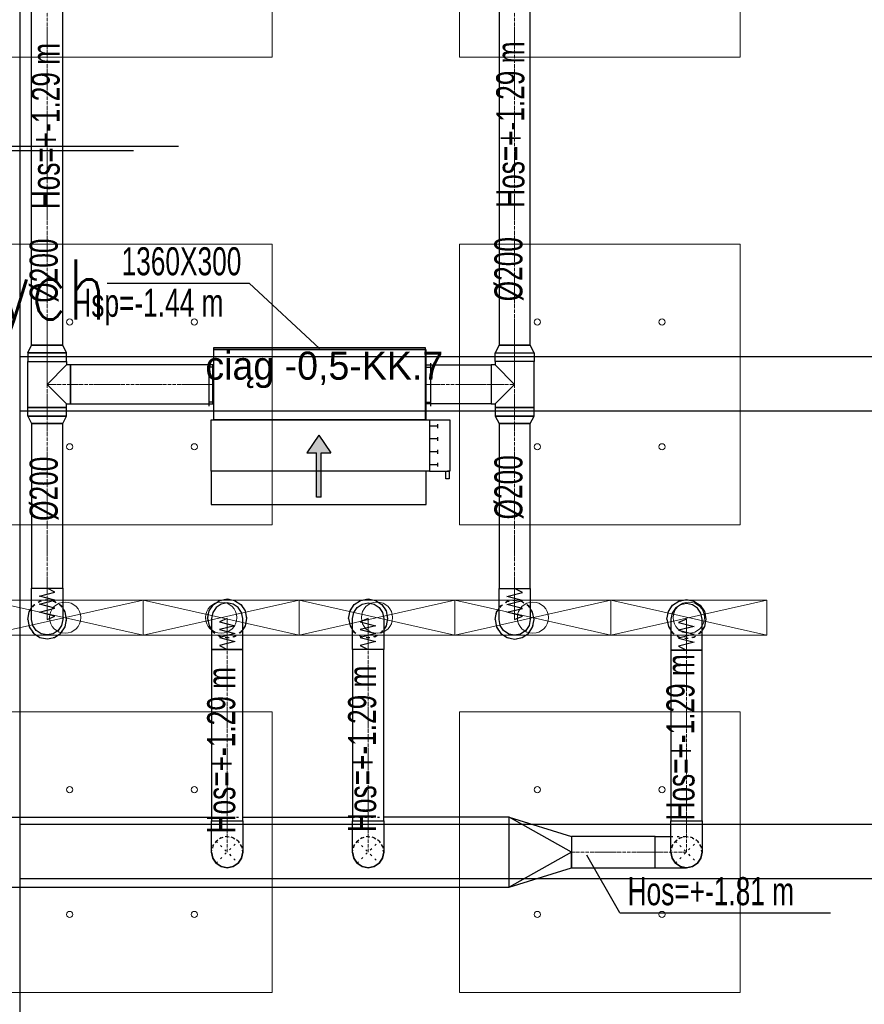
# Model space of a CAD drawing. Header units: centimetres. Extents: x -228435 to 46820, y -89367 to 152985.
# Tile 42 of 252: x -45760 to -40343, y 17524 to 23840. Entities that reach past the tile are written whole.
import ezdxf
from ezdxf.enums import TextEntityAlignment as Align

# ---------------------------------------------------------------- set-up
doc = ezdxf.new("R2010")
doc.units = ezdxf.units.CM
doc.header["$LTSCALE"] = 50
for name, pattern in [('Balustrady$0$DASHED', [0.75, 0.5, -0.25]), ('CADVENT_CENTERLINE', [9.9, 7.4, -1, 0.5, -1]), ('CADVENT_HIDDEN', [0.8, 0.25, -0.55]), ('Kondygnacja  -0_5$0$HIDDEN', [9.525, 6.35, -3.175]), ('Kondygnacja  -0_5$0$HIDDEN2', [4.7625, 3.175, -1.5875]), ('Osie rzutów$0$DASHDOT2', [12.7, 6.35, -3.175, 0, -3.175])]:
    doc.linetypes.add(name, pattern=pattern)
doc.layers.get('0').update_dxf_attribs({"color": 8})
for name, color, linetype in [('01-103-Went PP_poziom-0_5$0$L_Nawiew', 3, 'Continuous'), ('bgde-nawiewDETAILS', 1, 'Continuous'), ('bgde-nawiewEXP', 1, 'Continuous'), ('bgde-nawiewHIDDEN', 1, 'Continuous'), ('bgde-tekst', 7, 'Continuous'), ('bgde-wywiewSOL', 5, 'Continuous'), ('Kondygnacja  -0_5$0$ARCH_KONSTR_POWYŻEJ RZUTU', 8, 'Kondygnacja  -0_5$0$HIDDEN'), ('Kondygnacja  -0_5$0$ARCH_KONSTR_POWYŻEJ RZUTU_IST', 8, 'Kondygnacja  -0_5$0$HIDDEN2'), ('Osie rzutów$0$ARCH_INFO_OSIE_IST', 8, 'Osie rzutów$0$DASHDOT2'), ('Osie rzutów$0$ARCH_INFO_OSIE_OPISY_IST', 8, 'Continuous')]:
    doc.layers.add(name, color=color, linetype=linetype)
for name, color, linetype, lineweight in [('bgde-nawiewCEN', 7, 'Continuous', 13), ('bgde_AJ_specyfikacja', 2, 'Continuous', 30), ('bgde_nawiewnik', 11, 'Continuous', 5), ('SU Lampy kwadratowe  -05$0$ARCH_SUFITY_PODWIESZANE', 8, 'Continuous', 9)]:
    doc.layers.add(name, color=color, linetype=linetype, lineweight=lineweight)
doc.styles.add('ROMANS-50-CM', font='romans.shx', dxfattribs={"width": 0.8, "height": 10})

# ---------------------------------------------------------------- blocks, each defined once
blk = doc.blocks.new('Osie rzutów')
at = {"layer": 'Osie rzutów$0$ARCH_INFO_OSIE_IST', "ltscale": 10}
for p, q in [((8060, 12510), (8060, 4623.26)), ((4436.04, 6800), (15156.54, 6800))]:
    blk.add_line(p, q, dxfattribs=at)
blk = doc.blocks.new('SU Lampy kwadratowe  -05$0$moduł sufitu')
at = {"layer": 'SU Lampy kwadratowe  -05$0$ARCH_SUFITY_PODWIESZANE'}
for points in [[(60, -60), (240, -60), (240, -240), (60, -240)], [(360, -60), (540, -60), (540, -240), (360, -240)], [(60, -360), (240, -360), (240, -540), (60, -540)], [(360, -360), (540, -360), (540, -540), (360, -540)]]:
    blk.add_lwpolyline(points, close=True, dxfattribs=at)
for centre in [(110, -110), (190, -110), (410, -110), (490, -110), (110, -190), (190, -190), (410, -190), (490, -190), (110, -410), (190, -410), (410, -410), (490, -410), (110, -490), (190, -490), (410, -490), (490, -490)]:
    blk.add_circle(centre, 2, dxfattribs=at)
blk = doc.blocks.new('SU Lampy kwadratowe  -05')
at = {"layer": 'SU Lampy kwadratowe  -05$0$ARCH_SUFITY_PODWIESZANE'}
for p in [(7460, 7400), (7460, 6800)]:
    blk.add_blockref('SU Lampy kwadratowe  -05$0$moduł sufitu', p, dxfattribs=at)
blk = doc.blocks.new('Kondygnacja  -0_5$0$konstrukcja istniejąca -0.5')
at = {"layer": 'Kondygnacja  -0_5$0$ARCH_KONSTR_POWYŻEJ RZUTU_IST', "ltscale": 10}
for points in [[(7538, 7375), (7538, 6225)], [(7538, 6667.89), (8582, 6667.89)], [(8582, 6632.89), (7538, 6632.89)], [(7538, 6367.89), (8582, 6367.89)], [(8582, 6332.89), (7538, 6332.89)]]:
    blk.add_lwpolyline(points, dxfattribs=at)
blk = doc.blocks.new('*a441')
at = {"layer": 'bgde-tekst'}
blk.add_line((0, 0), (1352, 0), dxfattribs=at)
blk = doc.blocks.new('*a484')
at = {"layer": 'bgde-tekst'}
blk.add_line((0, 0), (911, 0), dxfattribs=at)
blk = doc.blocks.new('A$C066D7839')
at = {"layer": 'bgde_nawiewnik'}
for p, q in [((-50, -11.15), (-50, 11.15)), ((-50, 11.15), (50, 11.15)), ((-50, -11.15), (50, 11.15)), ((50, -11.15), (-50, 11.15)), ((50, 11.15), (50, -11.15)), ((50, -11.15), (-50, -11.15))]:
    blk.add_line(p, q, dxfattribs=at)
blk.add_circle((0, 0), 10, dxfattribs=at)
blk = doc.blocks.new('A$C5B3E7367')
at = {"layer": '01-103-Went PP_poziom-0_5$0$L_Nawiew'}
h = blk.add_hatch(color=256, dxfattribs=at)
h.paths.add_polyline_path([(215, 704), (215, 674), (331.7, 674), (331.7, 612.1), (445.9, 689), (331.7, 765.9), (331.7, 704)])
h.paths.add_polyline_path([(48.3, 704), (48.3, 674), (215, 674), (215, 704)])
for p, q in [((215, 1525), (165, 1525)), ((165, 1525), (165, 1505)), ((215, 1400), (215, 1530)), ((545, 1530), (215, 1530)), ((215, 1530), (215, 1515)), ((545, 1400), (545, 1530)), ((165, 1505), (215, 1505)), ((545, 1400), (215, 1400)), ((215, 1400), (215, 1378)), ((243.8, 1452), (268.8, 1452)), ((256.2, 1452), (256.2, 1400)), ((326.2, 1452), (351.2, 1452)), ((338.8, 1452), (338.8, 1400)), ((408.8, 1452), (433.8, 1452)), ((421.2, 1452), (421.2, 1400)), ((491.2, 1452), (516.2, 1452)), ((503.8, 1452), (503.8, 1400)), ((545, 0), (545, 1400)), ((0, 1378), (215, 1378)), ((0, 0), (0, 1378)), ((215, 1378), (215, 0)), ((445.9, 689), (331.7, 765.9)), ((331.7, 704), (331.7, 765.9)), ((48.3, 704), (331.7, 704)), ((48.3, 704), (48.3, 674)), ((48.3, 674), (331.7, 674)), ((445.9, 689), (331.7, 612.1)), ((331.7, 612.1), (331.7, 674)), ((215, 0), (0, 0)), ((215, 0), (545, 0))]:
    blk.add_line(p, q, dxfattribs=at)
blk = doc.blocks.new('A$C53CA46B8')
at = {"layer": 'bgde-wywiewSOL'}
for p, q in [((112.9, 511.1), (-162.1, 511.1)), ((-137.1, 481.1), (-137.1, 511.1)), ((87.9, 481.1), (87.9, 511.1)), ((200.4, 481.1), (-249.6, 481.1)), ((-249.6, 481.1), (-249.6, -878.9)), ((200.4, 481.1), (200.4, -878.9)), ((200.4, -878.9), (-249.6, -878.9)), ((-137.1, -878.9), (-137.1, -908.9)), ((87.9, -878.9), (87.9, -908.9)), ((112.9, -908.9), (-162.1, -908.9))]:
    blk.add_line(p, q, dxfattribs=at)
at = {"layer": '01-103-Went PP_poziom-0_5$0$L_Nawiew'}
blk.add_blockref('A$C5B3E7367', (-794.6, -893.9), dxfattribs=at)

msp = doc.modelspace()

# ---------------------------------------------------------------- linework, layer by layer
msp.add_lwpolyline([(-51070.214, 21909.317), (-50448.237, 23028.974), (-44742.119, 23028.974)])
at = {"layer": 'bgde-nawiewCEN', "linetype": 'CADVENT_CENTERLINE', "ltscale": 0.06}
for p, q in [((-45583.864, 21751), (-45583.864, 25792.64)), ((-42585.602, 21751), (-42585.602, 25790.953)), ((-45583.864, 21648), (-45583.864, 21751)), ((-42585.602, 21648), (-42585.602, 21751)), ((-45583.864, 21648), (-45583.864, 21500)), ((-42585.602, 21648), (-42585.602, 21500)), ((-45583.864, 21500), (-45583.864, 21352)), ((-45433.864, 21500), (-45583.864, 21500)), ((-45433.864, 21500), (-44521.109, 21500)), ((-44517.109, 21500), (-44521.109, 21500)), ((-43157.109, 21500), (-43153.109, 21500)), ((-42735.602, 21500), (-43153.109, 21500)), ((-42735.602, 21500), (-42585.602, 21500)), ((-42585.602, 21500), (-42585.602, 21352)), ((-45583.864, 21352), (-45583.864, 21249)), ((-42585.602, 21352), (-42585.602, 21249)), ((-45583.864, 21249), (-45583.864, 20192.887)), ((-42585.602, 21249), (-42585.602, 20191.47)), ((-45583.864, 20192.887), (-45583.864, 20174.191)), ((-45583.864, 20174.191), (-45583.864, 20123.08)), ((-42585.602, 20191.47), (-42585.602, 20172.773)), ((-42585.602, 20172.773), (-42585.602, 20121.662)), ((-45583.864, 20123.08), (-45583.864, 20095.287)), ((-45583.864, 20095.287), (-45583.864, 20071.761)), ((-42585.602, 20121.662), (-42585.602, 20093.87)), ((-42585.602, 20093.87), (-42585.602, 20070.344)), ((-45583.864, 20071.761), (-45583.864, 20052.147)), ((-45583.864, 20052.147), (-45583.864, 20036.087)), ((-45583.864, 20036.087), (-45583.864, 20023.228)), ((-45583.864, 20023.228), (-45583.864, 20013.213)), ((-42585.602, 20070.344), (-42585.602, 20050.729)), ((-42585.602, 20050.729), (-42585.602, 20034.67)), ((-42585.602, 20034.67), (-42585.602, 20021.81)), ((-45583.864, 20013.213), (-45583.864, 20005.687)), ((-45583.864, 20005.687), (-45583.864, 20000.295)), ((-45583.864, 20000.295), (-45583.864, 19996.68)), ((-45583.864, 19996.68), (-45583.864, 19994.487)), ((-45583.864, 19994.487), (-45583.864, 19993.361)), ((-45583.864, 19993.361), (-45583.864, 19992.887)), ((-44429.544, 19998.444), (-44429.544, 19998.918)), ((-44429.544, 19997.319), (-44429.544, 19998.444)), ((-44429.544, 19995.128), (-44429.544, 19997.319)), ((-44429.544, 19991.517), (-44429.544, 19995.128)), ((-44429.544, 19986.129), (-44429.544, 19991.517)), ((-44429.544, 19978.609), (-44429.544, 19986.129)), ((-44429.544, 19968.603), (-44429.544, 19978.609)), ((-44429.544, 19955.755), (-44429.544, 19968.603)), ((-43525.627, 19998.631), (-43525.627, 19999.105)), ((-43525.627, 19997.505), (-43525.627, 19998.631)), ((-43525.627, 19995.313), (-43525.627, 19997.505)), ((-43525.627, 19991.698), (-43525.627, 19995.313)), ((-43525.627, 19986.305), (-43525.627, 19991.698)), ((-43525.627, 19978.78), (-43525.627, 19986.305)), ((-43525.627, 19968.765), (-43525.627, 19978.78)), ((-43525.627, 19955.905), (-43525.627, 19968.765)), ((-42585.602, 20021.81), (-42585.602, 20011.796)), ((-42585.602, 20011.796), (-42585.602, 20004.27)), ((-42585.602, 20004.27), (-42585.602, 19998.877)), ((-42585.602, 19998.877), (-42585.602, 19995.262)), ((-42585.602, 19995.262), (-42585.602, 19993.07)), ((-42585.602, 19993.07), (-42585.602, 19991.944)), ((-42585.602, 19991.944), (-42585.602, 19991.47)), ((-41484.07, 19994.251), (-41484.07, 19994.725)), ((-41484.07, 19993.125), (-41484.07, 19994.251)), ((-41484.07, 19990.932), (-41484.07, 19993.125)), ((-41484.07, 19987.317), (-41484.07, 19990.932)), ((-41484.07, 19981.925), (-41484.07, 19987.317)), ((-41484.07, 19974.399), (-41484.07, 19981.925)), ((-41484.07, 19964.384), (-41484.07, 19974.399)), ((-41484.07, 19951.525), (-41484.07, 19964.384)), ((-44429.544, 19939.71), (-44429.544, 19955.755)), ((-44429.544, 19920.112), (-44429.544, 19939.71)), ((-44429.544, 19896.606), (-44429.544, 19920.112)), ((-44429.544, 19868.837), (-44429.544, 19896.606)), ((-43525.627, 19939.846), (-43525.627, 19955.905)), ((-43525.627, 19920.231), (-43525.627, 19939.846)), ((-43525.627, 19896.705), (-43525.627, 19920.231)), ((-43525.627, 19868.913), (-43525.627, 19896.705)), ((-41484.07, 19935.465), (-41484.07, 19951.525)), ((-41484.07, 19915.851), (-41484.07, 19935.465)), ((-41484.07, 19892.325), (-41484.07, 19915.851)), ((-44429.544, 19817.77), (-44429.544, 19868.837)), ((-43525.627, 19817.802), (-43525.627, 19868.913)), ((-41484.07, 19864.532), (-41484.07, 19892.325)), ((-41484.07, 19813.421), (-41484.07, 19864.532)), ((-44429.544, 19799.09), (-44429.544, 19817.77)), ((-44429.544, 18700), (-44429.544, 19799.09)), ((-43525.627, 19799.105), (-43525.627, 19817.802)), ((-43525.627, 18700), (-43525.627, 19799.105)), ((-41484.07, 19794.725), (-41484.07, 19813.421)), ((-41484.07, 18700), (-41484.07, 19794.725)), ((-44429.544, 18700), (-44429.544, 18500)), ((-43525.627, 18700), (-43525.627, 18500)), ((-41484.07, 18700), (-41484.07, 18500)), ((-42220.939, 18500), (-41684.07, 18500)), ((-41684.07, 18500), (-41484.07, 18500))]:
    msp.add_line(p, q, dxfattribs=at)
at = {"layer": 'bgde-nawiewDETAILS', "linetype": 'CADVENT_HIDDEN'}
for p, q in [((-44500.254, 18429.289), (-44358.833, 18570.711)), ((-44500.254, 18570.711), (-44358.833, 18429.289)), ((-43596.337, 18429.289), (-43454.916, 18570.711)), ((-43596.337, 18570.711), (-43454.916, 18429.289)), ((-41554.781, 18429.289), (-41413.36, 18570.711)), ((-41554.781, 18570.711), (-41413.36, 18429.289))]:
    msp.add_line(p, q, dxfattribs=at)
at = {"layer": 'bgde-nawiewEXP', "linetype": 'Continuous'}
for points in [[(-45708.864, 21702.843), (-45458.864, 21702.843), (-45483.864, 21751), (-45483.864, 21751), (-45683.864, 21751), (-45683.864, 25603.234)], [(-45708.864, 21702.843), (-45683.864, 21751), (-45483.864, 21751), (-45483.864, 25603.234)], [(-42685.602, 25603.234), (-42685.602, 21751), (-42485.602, 21751), (-42485.602, 25603.234)], [(-45708.864, 21297.157), (-45458.864, 21297.157), (-45458.864, 21352), (-45708.864, 21352), (-45708.864, 21648), (-45458.864, 21648), (-45458.864, 21625), (-45583.864, 21500), (-45458.864, 21375), (-45433.864, 21375), (-45433.864, 21625), (-45458.864, 21625)], [(-44521.109, 21375), (-44521.109, 21625), (-44517.109, 21625)], [(-43157.109, 21375), (-43153.109, 21375), (-43153.109, 21625), (-43157.109, 21625)], [(-42710.602, 21375), (-42585.602, 21500), (-42710.602, 21625)], [(-45708.864, 21297.157), (-45708.864, 21352), (-45458.864, 21352), (-45458.864, 21375)], [(-44521.109, 21375), (-44517.109, 21375)], [(-44554.544, 19998.918), (-44545.029, 20046.753), (-44517.932, 20087.306), (-44477.379, 20114.403), (-44429.544, 20123.918), (-44381.708, 20114.403), (-44341.155, 20087.306), (-44314.059, 20046.753), (-44304.544, 19998.918), (-44314.059, 19951.082), (-44329.544, 19927.907)], [(-43650.627, 19999.105), (-43641.112, 20046.941), (-43614.015, 20087.494), (-43573.462, 20114.59), (-43525.627, 20124.105), (-43477.791, 20114.59), (-43437.238, 20087.494), (-43410.142, 20046.941), (-43400.627, 19999.105), (-43410.142, 19951.27), (-43425.627, 19928.095)], [(-41609.07, 19994.725), (-41599.555, 20042.56), (-41572.459, 20083.113), (-41531.906, 20110.21), (-41484.07, 20119.725), (-41436.235, 20110.21), (-41395.682, 20083.113), (-41368.585, 20042.56), (-41359.07, 19994.725), (-41368.585, 19946.889), (-41384.07, 19923.714)], [(-45708.864, 19992.887), (-45699.349, 19945.052), (-45672.253, 19904.499), (-45631.7, 19877.402), (-45583.864, 19867.887), (-45536.029, 19877.402), (-45495.476, 19904.499), (-45468.38, 19945.052), (-45458.864, 19992.887), (-45468.38, 20040.723), (-45483.864, 20063.898)], [(-45708.864, 19992.887), (-45699.349, 20040.723), (-45683.864, 20063.898)], [(-42710.602, 19991.47), (-42701.087, 19943.634), (-42673.99, 19903.081), (-42633.437, 19875.985), (-42585.602, 19866.47), (-42537.766, 19875.985), (-42497.213, 19903.081), (-42470.117, 19943.634), (-42460.602, 19991.47), (-42470.117, 20039.305), (-42485.602, 20062.48)], [(-42710.602, 19991.47), (-42701.087, 20039.305), (-42685.602, 20062.48)], [(-44554.544, 19998.918), (-44545.029, 19951.082), (-44529.544, 19927.907)], [(-43650.627, 19999.105), (-43641.112, 19951.27), (-43625.627, 19928.095)], [(-41609.07, 19994.725), (-41599.555, 19946.889), (-41584.07, 19923.714)], [(-51993.028, 18700), (-51793.028, 18725), (-51793.028, 18275), (-42620.939, 18275), (-42620.939, 18725), (-42220.939, 18600), (-42220.939, 18500), (-42620.939, 18725), (-43425.627, 18725)], [(-46086.383, 18725), (-44529.544, 18725)], [(-44329.544, 18725), (-43625.627, 18725)], [(-42620.939, 18275), (-42620.939, 18725)], [(-41684.07, 18400), (-41484.07, 18400), (-41522.339, 18407.612), (-41554.781, 18429.289), (-41576.458, 18461.732), (-41584.07, 18500), (-41576.458, 18461.732), (-41554.781, 18429.289), (-41522.339, 18407.612), (-41484.07, 18400), (-41445.802, 18407.612), (-41413.36, 18429.289), (-41391.682, 18461.732), (-41384.07, 18500), (-41391.682, 18461.732), (-41413.36, 18429.289), (-41445.802, 18407.612), (-41484.07, 18400), (-41522.339, 18407.612), (-41554.781, 18429.289), (-41576.458, 18461.732), (-41584.07, 18500), (-41584.07, 18700), (-41384.07, 18700), (-41384.07, 18500), (-41391.682, 18461.732), (-41413.36, 18429.289), (-41445.802, 18407.612), (-41484.07, 18400)], [(-41684.07, 18400), (-41684.07, 18600), (-41584.07, 18600)]]:
    msp.add_lwpolyline(points, dxfattribs=at)
for points in [[(-44517.109, 21725), (-43157.109, 21725), (-43157.109, 21735), (-44517.109, 21735)], [(-42710.602, 21702.843), (-42460.602, 21702.843), (-42485.602, 21751), (-42685.602, 21751)], [(-45708.864, 21648), (-45458.864, 21648), (-45458.864, 21702.843), (-45708.864, 21702.843)], [(-44517.109, 21275), (-43157.109, 21275), (-43157.109, 21725), (-44517.109, 21725)], [(-42735.602, 21375), (-42710.602, 21375), (-42710.602, 21297.157), (-42460.602, 21297.157), (-42460.602, 21352), (-42710.602, 21352), (-42710.602, 21352), (-42460.602, 21352), (-42460.602, 21648), (-42710.602, 21648), (-42710.602, 21702.843), (-42460.602, 21702.843), (-42460.602, 21648), (-42710.602, 21648), (-42710.602, 21625), (-42735.602, 21625), (-42735.602, 21384.515)], [(-45433.864, 21375), (-44521.109, 21375), (-44521.109, 21625), (-45433.864, 21625), (-45433.864, 21384.515)], [(-43153.109, 21375), (-43153.109, 21625), (-42735.602, 21625), (-42735.602, 21375)], [(-45708.864, 21297.157), (-45683.864, 21249), (-45683.864, 20192.887), (-45483.864, 20192.887), (-45483.864, 21249), (-45683.864, 21249), (-45683.864, 21249), (-45483.864, 21249), (-45458.864, 21297.157), (-45699.349, 21297.157)], [(-42710.602, 21297.157), (-42685.602, 21249), (-42485.602, 21249), (-42460.602, 21297.157), (-42701.087, 21297.157)], [(-42685.602, 20191.47), (-42485.602, 20191.47), (-42485.602, 21249), (-42685.602, 21249)], [(-45683.864, 20005.687), (-45683.864, 20192.887), (-45483.864, 20192.887), (-45483.864, 19992.887), (-45491.476, 19954.619), (-45513.154, 19922.177), (-45545.596, 19900.499), (-45583.864, 19892.887), (-45622.133, 19900.499), (-45654.575, 19922.177), (-45676.252, 19954.619), (-45683.864, 19992.887), (-45683.864, 20000.295)], [(-42685.602, 19991.47), (-42685.602, 20191.47), (-42485.602, 20191.47), (-42485.602, 19991.47), (-42493.214, 19953.201), (-42514.891, 19920.759), (-42547.333, 19899.082), (-42585.602, 19891.47), (-42623.87, 19899.082), (-42656.312, 19920.759), (-42677.99, 19953.201)], [(-44529.544, 19995.128), (-44529.544, 19799.09), (-44329.544, 19799.09), (-44329.544, 19998.918), (-44337.156, 20037.186), (-44358.833, 20069.628), (-44391.275, 20091.306), (-44429.544, 20098.918), (-44467.812, 20091.306), (-44500.254, 20069.628), (-44521.932, 20037.186), (-44529.544, 19998.918), (-44529.544, 19997.319)], [(-43625.627, 18500), (-43625.627, 18700), (-43425.627, 18700), (-43425.627, 19799.105), (-43625.627, 19799.105), (-43625.627, 19999.105), (-43618.015, 20037.374), (-43596.337, 20069.816), (-43563.895, 20091.493), (-43525.627, 20099.105), (-43487.358, 20091.493), (-43454.916, 20069.816), (-43433.239, 20037.374), (-43425.627, 19999.105), (-43425.627, 19799.105), (-43625.627, 19799.105), (-43625.627, 18700), (-43425.627, 18700), (-43425.627, 18500), (-43433.239, 18461.732), (-43454.916, 18429.289), (-43487.358, 18407.612), (-43525.627, 18400), (-43563.895, 18407.612), (-43596.337, 18429.289), (-43618.015, 18461.732)], [(-41584.07, 19794.725), (-41384.07, 19794.725), (-41384.07, 19994.725), (-41391.682, 20032.993), (-41413.36, 20065.435), (-41445.802, 20087.113), (-41484.07, 20094.725), (-41522.339, 20087.113), (-41554.781, 20065.435), (-41576.458, 20032.993), (-41584.07, 19994.725), (-41584.07, 19813.421)], [(-44529.544, 18700), (-44329.544, 18700), (-44329.544, 19799.09), (-44529.544, 19799.09)], [(-41584.07, 18700), (-41384.07, 18700), (-41384.07, 19794.725), (-41584.07, 19794.725)], [(-44529.544, 18500), (-44529.544, 18700), (-44329.544, 18700), (-44329.544, 18500), (-44337.156, 18461.732), (-44358.833, 18429.289), (-44391.275, 18407.612), (-44429.544, 18400), (-44467.812, 18407.612), (-44500.254, 18429.289), (-44521.932, 18461.732)], [(-42220.938, 18429.289), (-42220.938, 18400), (-41684.07, 18400), (-41684.07, 18600), (-42220.938, 18600), (-42220.938, 18461.732)], [(-44529.544, 18500), (-44521.932, 18461.732), (-44500.254, 18429.289), (-44467.812, 18407.612), (-44429.544, 18400), (-44391.275, 18407.612), (-44358.833, 18429.289), (-44337.156, 18461.732), (-44329.544, 18500), (-44337.156, 18461.732), (-44358.833, 18429.289), (-44391.275, 18407.612), (-44429.544, 18400), (-44467.812, 18407.612), (-44500.254, 18429.289), (-44521.932, 18461.732)], [(-43625.627, 18500), (-43618.015, 18461.732), (-43596.337, 18429.289), (-43563.895, 18407.612), (-43525.627, 18400), (-43487.358, 18407.612), (-43454.916, 18429.289), (-43433.239, 18461.732), (-43425.627, 18500), (-43433.239, 18461.732), (-43454.916, 18429.289), (-43487.358, 18407.612), (-43525.627, 18400), (-43563.895, 18407.612), (-43596.337, 18429.289), (-43618.015, 18461.732)], [(-42620.939, 18275), (-42220.939, 18400), (-42220.939, 18500)]]:
    msp.add_lwpolyline(points, close=True, dxfattribs=at)
at = {"layer": 'bgde-nawiewEXP'}
for points in [[(-45583.864, 19992.887), (-45533.864, 20014.185), (-45633.864, 20039.547), (-45533.864, 20064.767), (-45633.864, 20090.052), (-45533.864, 20115.587), (-45633.864, 20140.946), (-45533.864, 20166.405), (-45583.864, 20192.887)], [(-42585.602, 19991.47), (-42535.602, 20012.767), (-42635.602, 20038.129), (-42535.602, 20063.349), (-42635.602, 20088.634), (-42535.602, 20114.169), (-42635.602, 20139.529), (-42535.602, 20164.987), (-42585.602, 20191.47)], [(-44429.544, 19998.918), (-44479.544, 19977.638), (-44379.544, 19952.298), (-44479.544, 19927.1), (-44379.544, 19901.837), (-44479.544, 19876.324), (-44379.544, 19850.986), (-44479.544, 19825.55), (-44429.544, 19799.09)], [(-43525.627, 19999.105), (-43575.627, 19977.808), (-43475.627, 19952.446), (-43575.627, 19927.226), (-43475.627, 19901.941), (-43575.627, 19876.406), (-43475.627, 19851.046), (-43575.627, 19825.588), (-43525.627, 19799.105)], [(-41484.07, 19994.725), (-41534.07, 19973.427), (-41434.07, 19948.065), (-41534.07, 19922.845), (-41434.07, 19897.56), (-41534.07, 19872.025), (-41434.07, 19846.666), (-41534.07, 19821.207), (-41484.07, 19794.725)]]:
    msp.add_lwpolyline(points, dxfattribs=at)
at = {"layer": 'bgde-nawiewHIDDEN', "linetype": 'CADVENT_HIDDEN'}
for points in [[(-44517.109, 21375), (-44517.109, 21625)], [(-43157.109, 21375), (-43157.109, 21625)], [(-45708.864, 19992.887), (-45699.349, 19945.052), (-45672.253, 19904.499), (-45631.7, 19877.402), (-45583.864, 19867.887), (-45536.029, 19877.402), (-45495.476, 19904.499), (-45468.38, 19945.052), (-45458.864, 19992.887), (-45468.38, 20040.723), (-45495.476, 20081.276), (-45536.029, 20108.372), (-45583.864, 20117.887), (-45631.7, 20108.372), (-45672.253, 20081.276), (-45683.864, 20063.898)], [(-45708.864, 19992.887), (-45699.349, 20040.723), (-45672.253, 20081.276), (-45631.7, 20108.372), (-45583.864, 20117.887), (-45536.029, 20108.372), (-45495.476, 20081.276), (-45483.864, 20063.898)], [(-44554.544, 19998.918), (-44545.029, 20046.753), (-44517.932, 20087.306), (-44477.379, 20114.403), (-44429.544, 20123.918), (-44381.708, 20114.403), (-44341.155, 20087.306), (-44314.059, 20046.753), (-44304.544, 19998.918), (-44314.059, 19951.082), (-44341.155, 19910.529), (-44381.708, 19883.433), (-44429.544, 19873.918), (-44477.379, 19883.433), (-44517.932, 19910.529), (-44477.379, 19883.433), (-44429.544, 19873.918), (-44381.708, 19883.433), (-44341.155, 19910.529), (-44329.544, 19927.907)], [(-43650.627, 19999.105), (-43641.112, 20046.941), (-43614.015, 20087.494), (-43573.462, 20114.59), (-43525.627, 20124.105), (-43477.791, 20114.59), (-43437.238, 20087.494), (-43410.142, 20046.941), (-43400.627, 19999.105), (-43410.142, 19951.27), (-43437.238, 19910.717), (-43477.791, 19883.62), (-43525.627, 19874.105), (-43573.462, 19883.62), (-43614.015, 19910.717), (-43573.462, 19883.62), (-43525.627, 19874.105), (-43477.791, 19883.62), (-43437.238, 19910.717), (-43425.627, 19928.095)], [(-42710.602, 19991.47), (-42701.087, 19943.634), (-42673.99, 19903.081), (-42633.437, 19875.985), (-42585.602, 19866.47), (-42537.766, 19875.985), (-42497.213, 19903.081), (-42470.117, 19943.634), (-42460.602, 19991.47), (-42470.117, 20039.305), (-42497.213, 20079.858), (-42537.766, 20106.955), (-42585.602, 20116.47), (-42633.437, 20106.955), (-42673.99, 20079.858), (-42685.602, 20062.48)], [(-42710.602, 19991.47), (-42701.087, 20039.305), (-42673.99, 20079.858), (-42633.437, 20106.955), (-42585.602, 20116.47), (-42537.766, 20106.955), (-42497.213, 20079.858), (-42485.602, 20062.48)], [(-41609.07, 19994.725), (-41599.555, 20042.56), (-41572.459, 20083.113), (-41531.906, 20110.21), (-41484.07, 20119.725), (-41436.235, 20110.21), (-41395.682, 20083.113), (-41368.585, 20042.56), (-41359.07, 19994.725), (-41368.585, 19946.889), (-41395.682, 19906.336), (-41436.235, 19879.24), (-41484.07, 19869.725), (-41531.906, 19879.24), (-41572.459, 19906.336), (-41531.906, 19879.24), (-41484.07, 19869.725), (-41436.235, 19879.24), (-41395.682, 19906.336), (-41384.07, 19923.714)], [(-44554.544, 19998.918), (-44545.029, 19951.082), (-44517.932, 19910.529), (-44529.544, 19927.907)], [(-43650.627, 19999.105), (-43641.112, 19951.27), (-43614.015, 19910.717), (-43625.627, 19928.095)], [(-41609.07, 19994.725), (-41599.555, 19946.889), (-41572.459, 19906.336), (-41584.07, 19923.714)], [(-44529.544, 18725), (-44329.544, 18725)], [(-43625.627, 18725), (-43425.627, 18725)], [(-41584.07, 18600), (-41484.07, 18600)]]:
    msp.add_lwpolyline(points, dxfattribs=at)
for points in [[(-44529.544, 18500), (-44521.932, 18538.268), (-44500.254, 18570.711), (-44467.812, 18592.388), (-44429.544, 18600), (-44391.275, 18592.388), (-44358.833, 18570.711), (-44337.156, 18538.268), (-44329.544, 18500), (-44337.156, 18538.268), (-44358.833, 18570.711), (-44391.275, 18592.388), (-44429.544, 18600), (-44467.812, 18592.388), (-44500.254, 18570.711), (-44521.932, 18538.268)], [(-43625.627, 18500), (-43618.015, 18538.268), (-43596.337, 18570.711), (-43563.895, 18592.388), (-43525.627, 18600), (-43487.358, 18592.388), (-43454.916, 18570.711), (-43433.239, 18538.268), (-43425.627, 18500), (-43433.239, 18538.268), (-43454.916, 18570.711), (-43487.358, 18592.388), (-43525.627, 18600), (-43563.895, 18592.388), (-43596.337, 18570.711), (-43618.015, 18538.268)], [(-41584.07, 18500), (-41576.458, 18538.268), (-41554.781, 18570.711), (-41522.339, 18592.388), (-41484.07, 18600), (-41445.802, 18592.388), (-41413.36, 18570.711), (-41391.682, 18538.268), (-41384.07, 18500), (-41391.682, 18538.268), (-41413.36, 18570.711), (-41445.802, 18592.388), (-41484.07, 18600), (-41522.339, 18592.388), (-41554.781, 18570.711), (-41576.458, 18538.268)]]:
    msp.add_lwpolyline(points, close=True, dxfattribs=at)
at = {"layer": 'bgde-tekst'}
for points in [[(-44288.35, 22150.088), (-43837.545, 21729.568), (-43837.545, 21729.568)], [(-41911.107, 18109.356), (-42122.691, 18480.771), (-42122.691, 18480.771)]]:
    msp.add_lwpolyline(points, dxfattribs=at)
at = {"layer": 'bgde-tekst', "elevation": 1920}
for points in [[(-44288.35, 22150.088), (-43837.545, 21729.568), (-43837.545, 21729.568)], [(-41911.107, 18109.356), (-42122.691, 18480.771), (-42122.691, 18480.771)]]:
    msp.add_lwpolyline(points, dxfattribs=at)

# ---------------------------------------------------------------- block references
at = {"layer": '01-103-Went PP_poziom-0_5$0$L_Nawiew', "xscale": -1, "rotation": 270}
msp.add_blockref('A$C53CA46B8', (-43637.259, 21523.57, 3110), dxfattribs=at)
at = {"layer": '01-103-Went PP_poziom-0_5$0$L_Nawiew', "xscale": 10, "yscale": 10, "zscale": 10}
for p in [(-45468.405, 20003.959, 1362.041), (-44468.405, 20003.959, 1362.041), (-43468.405, 20003.959, 1362.041), (-42468.405, 20003.959, 1362.041), (-41468.405, 20003.959, 1362.041)]:
    msp.add_blockref('A$C066D7839', p, dxfattribs=at)
at = {"layer": 'bgde-tekst'}
for name, p in [('*a484', (-45199.35, 22150.088)), ('*a484', (-45199.35, 22150.088, 1920)), ('*a441', (-41911.107, 18109.356)), ('*a441', (-41911.107, 18109.356, 1920))]:
    msp.add_blockref(name, p, dxfattribs=at)
at = {"layer": 'Kondygnacja  -0_5$0$ARCH_KONSTR_POWYŻEJ RZUTU', "xscale": 10, "yscale": 10, "zscale": 10}
msp.add_blockref('Kondygnacja  -0_5$0$konstrukcja istniejąca -0.5', (-121140, -45000), dxfattribs=at)
at = {"layer": 'Osie rzutów$0$ARCH_INFO_OSIE_OPISY_IST', "xscale": 10, "yscale": 10, "zscale": 10}
msp.add_blockref('Osie rzutów', (-121140, -45000), dxfattribs=at)
at = {"layer": 'SU Lampy kwadratowe  -05$0$ARCH_SUFITY_PODWIESZANE', "xscale": 10, "yscale": 10, "zscale": 10}
msp.add_blockref('SU Lampy kwadratowe  -05', (-121140, -45000), dxfattribs=at)

# ---------------------------------------------------------------- texts
at = {"linetype": 'Balustrady$0$DASHED', "lineweight": 20, "ltscale": 50, "insert": (-50245.402, 23580.902, -81600), "char_height": 384, "width": 6105.40213, "attachment_point": 1, "style": 'ROMANS-50-CM'}
msp.add_mtext('Konstrukcja baneru reklamowego według rysunków warsztatowych', dxfattribs=at)
at = {"layer": 'bgde-tekst', "width": 0.7}
for s, p in [('Hos=+-1.29 m ', (-45503.937, 22623.479, 72.041)), ('Hos=+-1.29 m ', (-42523.529, 22632.755, -660)), ('%%c200', (-45516.01, 22024.04, 1362.041)), ('%%c200', (-42535.602, 22033.316, 630)), ('%%c200', (-42535.602, 20633.838, 630)), ('%%c200', (-45516.01, 20624.562, 1362.041)), ('Hos=+-1.29 m ', (-41432.302, 18702.359, -172.96)), ('Hos=+-1.29 m ', (-44377.776, 18619.748, -172.959)), ('Hos=+-1.29 m ', (-43473.859, 18628.927, -172.959))]:
    msp.add_text(s, height=180, rotation=90, dxfattribs=at).set_placement(p)
for p in [(-44338.35, 22200.088), (-44338.35, 22200.088, 1920)]:
    msp.add_text('1360X300', height=180, dxfattribs=at).set_placement(p, align=Align.RIGHT)
for s, p in [('Hsp=-1.44 m ', (-45422.4, 21933.96)), ('Hsp=-1.44 m ', (-45422.4, 21933.96, 1920)), ('Hos=+-1.81 m ', (-41861.107, 18159.356)), ('Hos=+-1.81 m ', (-41861.107, 18159.356, 1920))]:
    msp.add_text(s, height=180, dxfattribs=at).set_placement(p)
at = {"layer": 'bgde_AJ_specyfikacja', "insert": (-44569.077, 21710.397, 630), "char_height": 180, "width": 1750.96649, "attachment_point": 1}
msp.add_mtext('ciąg -0,5-KK.7', dxfattribs=at)

doc.saveas('drawing.dxf')
